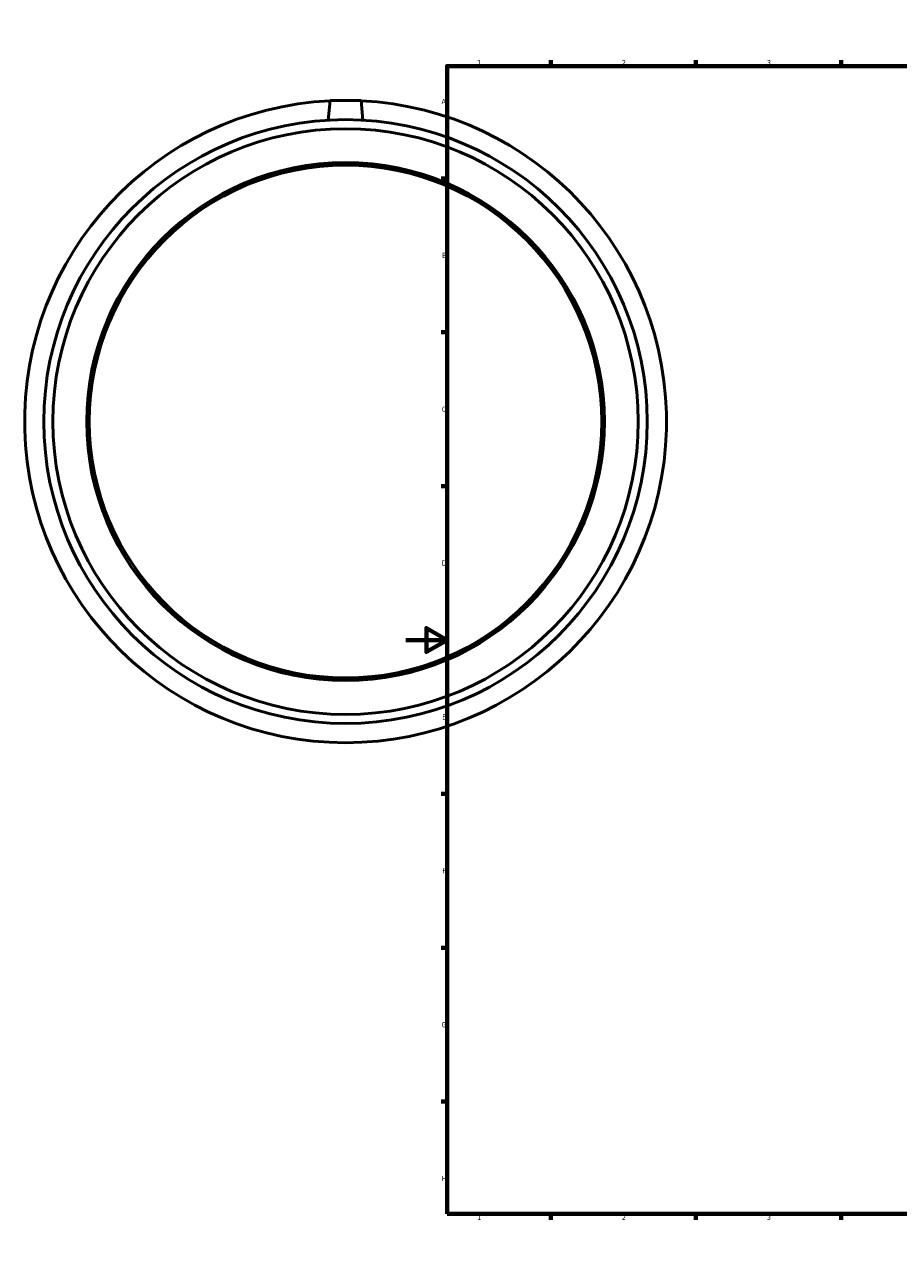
# Model space of a CAD drawing. Header units: millimetres. Extents: x -184 to 1201, y -236 to 1634.
# Tile 1 of 6: x -184 to 238, y 0 to 594. Entities that reach past the tile are written whole.
import ezdxf

# ---------------------------------------------------------------- set-up
doc = ezdxf.new("R2010")
doc.units = ezdxf.units.MM
doc.layers.add('Border (ISO)', color=7, linetype='Continuous', lineweight=70)
doc.layers.add('Visible (ISO)', color=7, linetype='Continuous', lineweight=50)
doc.styles.add('Note Text (ISO)', font='tahoma.ttf')

# ---------------------------------------------------------------- blocks, each defined once
blk = doc.blocks.new('Borders Default Border')
at = {"layer": 'Border (ISO)'}
for p, q in [((70.08, 574), (70.08, 576.9)), ((140.17, 574), (140.17, 576.9)), ((210.25, 574), (210.25, 576.9)), ((280.33, 574), (280.33, 576.9)), ((350.42, 574), (350.42, 576.9)), ((490.58, 574), (490.58, 576.9)), ((560.67, 574), (560.67, 576.9)), ((630.75, 574), (630.75, 576.9)), ((700.83, 574), (700.83, 576.9)), ((770.92, 574), (770.92, 576.9)), ((20, 519.75), (17.1, 519.75)), ((821, 519.75), (823.9, 519.75)), ((20, 445.5), (17.1, 445.5)), ((821, 445.5), (823.9, 445.5)), ((20, 371.25), (17.1, 371.25)), ((821, 371.25), (823.9, 371.25)), ((20, 222.75), (17.1, 222.75)), ((821, 222.75), (823.9, 222.75)), ((20, 148.5), (17.1, 148.5)), ((821, 148.5), (823.9, 148.5)), ((20, 74.25), (17.1, 74.25)), ((821, 74.25), (823.9, 74.25)), ((70.08, 20), (70.08, 17.1)), ((140.17, 20), (140.17, 17.1)), ((210.25, 20), (210.25, 17.1)), ((280.33, 20), (280.33, 17.1)), ((350.42, 20), (350.42, 17.1)), ((490.58, 20), (490.58, 17.1)), ((560.67, 20), (560.67, 17.1)), ((630.75, 20), (630.75, 17.1)), ((700.83, 20), (700.83, 17.1)), ((770.92, 20), (770.92, 17.1))]:
    blk.add_line(p, q, dxfattribs=at)
at = {"layer": 'Border (ISO)', "flags": 128}
for points in [[(420.5, 594), (420.5, 574), (414.73, 584), (426.27, 584), (420.5, 574)], [(20, 20), (20, 574), (821, 574), (821, 20), (20, 20)], [(0, 297), (20, 297), (10, 302.77), (10, 291.23), (20, 297)], [(841, 297), (821, 297), (831, 302.77), (831, 291.23), (821, 297)], [(420.5, 0), (420.5, 20), (414.73, 10), (426.27, 10), (420.5, 20)]]:
    blk.add_lwpolyline(points, dxfattribs=at)
at = {"layer": 'Border (ISO)', "color": 232, "true_color": 0xca0064, "char_height": 2.5, "attachment_point": 7, "style": 'Note Text (ISO)'}
for s, insert in [('1', (34.48, 574.4)), ('2', (104.37, 574.4)), ('3', (174.43, 574.35)), ('4', (244.42, 574.4)), ('5', (314.64, 574.35)), ('6', (384.66, 574.35)), ('7', (454.77, 574.4)), ('8', (524.81, 574.34)), ('9', (594.88, 574.35)), ('10', (664.29, 574.35)), ('11', (734.37, 574.4)), ('12', (804.46, 574.4)), ('A', (17.29, 555.62)), ('A', (821.59, 555.62)), ('B', (17.59, 481.37)), ('B', (821.89, 481.37)), ('C', (17.43, 407.08)), ('C', (821.73, 407.08)), ('D', (17.43, 332.88)), ('D', (821.73, 332.88)), ('E', (17.64, 258.63)), ('E', (821.94, 258.63)), ('F', (17.7, 184.38)), ('F', (822, 184.38)), ('G', (17.31, 110.08)), ('G', (821.61, 110.08)), ('H', (17.44, 35.88)), ('H', (821.74, 35.88)), ('1', (34.48, 17.1)), ('2', (104.37, 17.1)), ('3', (174.43, 17.05)), ('4', (244.42, 17.1)), ('5', (314.64, 17.05)), ('6', (384.66, 17.05)), ('7', (454.77, 17.1)), ('8', (524.81, 17.04)), ('9', (594.88, 17.05)), ('10', (664.29, 17.05)), ('11', (734.37, 17.1)), ('12', (804.46, 17.1))]:
    blk.add_mtext(s, dxfattribs=dict(at, insert=insert))

msp = doc.modelspace()

# ---------------------------------------------------------------- linework, layer by layer
at = {"layer": 'Visible (ISO)'}
for p, q in [((-36.541, 557.427), (-37.376, 547.889)), ((-21.541, 557.427), (-36.541, 557.427)), ((-21.541, 557.427), (-20.707, 547.889))]:
    msp.add_line(p, q, dxfattribs=at)
for radius in [145.7, 141.329, 125, 123.75]:
    msp.add_circle((-29.041, 402.427), radius, dxfattribs=at)
msp.add_arc((-29.041, 402.427), 155, 92.779363, 87.220637, dxfattribs=at)

# ---------------------------------------------------------------- block references
msp.add_blockref('Borders Default Border', (0, 0))

doc.saveas('drawing.dxf')
